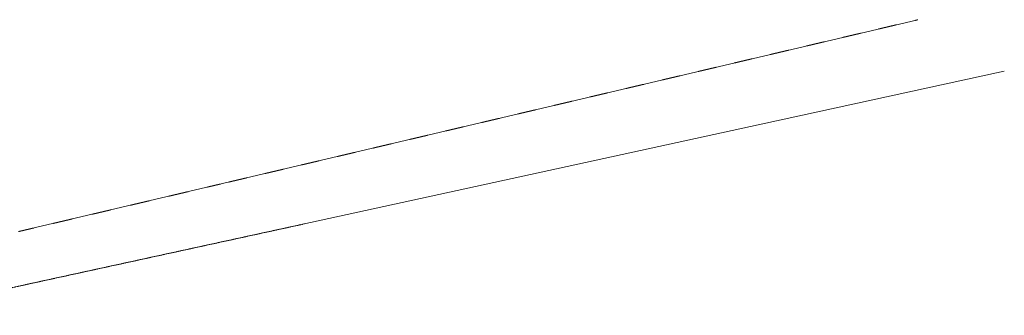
# Model space of a CAD drawing. Extents: x -280518 to 406552, y -27905 to 3675735.
# Tile 64 of 68: x -11218 to 144082, y 171385 to 217915. Entities that reach past the tile are written whole.
import ezdxf

# ---------------------------------------------------------------- set-up
doc = ezdxf.new("R2010")
doc.units = 0
doc.header["$MEASUREMENT"] = 0
doc.linetypes.add('L_0_03', pattern=[1, 0.5, -0.5])
doc.layers.add('0_Nr_Pióra__7', color=7, linetype='Continuous', lineweight=13)
doc.layers.add('218_kontur_uzytku_gruntowego_Nr_Pióra__3', color=7, linetype='Continuous', lineweight=13, true_color=0xff6600)
doc.layers.add('219_dzialka_ewidencyjna_Nr_Pióra__96', color=7, linetype='Continuous', lineweight=13, true_color=0x00d59f)

msp = doc.modelspace()

# ---------------------------------------------------------------- linework, layer by layer
at = {"layer": '0_Nr_Pióra__7', "linetype": 'Continuous'}
msp.add_line((20392, 192035), (20442, 192035), dxfattribs=at)
at = {"layer": '218_kontur_uzytku_gruntowego_Nr_Pióra__3', "linetype": 'L_0_03', "flags": 128}
for points in [[(130462, 217915), (20392, 192035)], [(20392, 192035), (-11428, 184555)], [(-11148, 176015), (33652, 185765)], [(-19288, 174175), (-11148, 176015)]]:
    msp.add_lwpolyline(points, dxfattribs=at)
at = {"layer": '219_dzialka_ewidencyjna_Nr_Pióra__96', "linetype": 'Continuous', "flags": 128}
for points in [[(130462, 217915), (-11428, 184555)], [(144082, 209805), (-11148, 176015)], [(-11148, 176015), (-31678, 171385)]]:
    msp.add_lwpolyline(points, dxfattribs=at)

doc.saveas('drawing.dxf')
